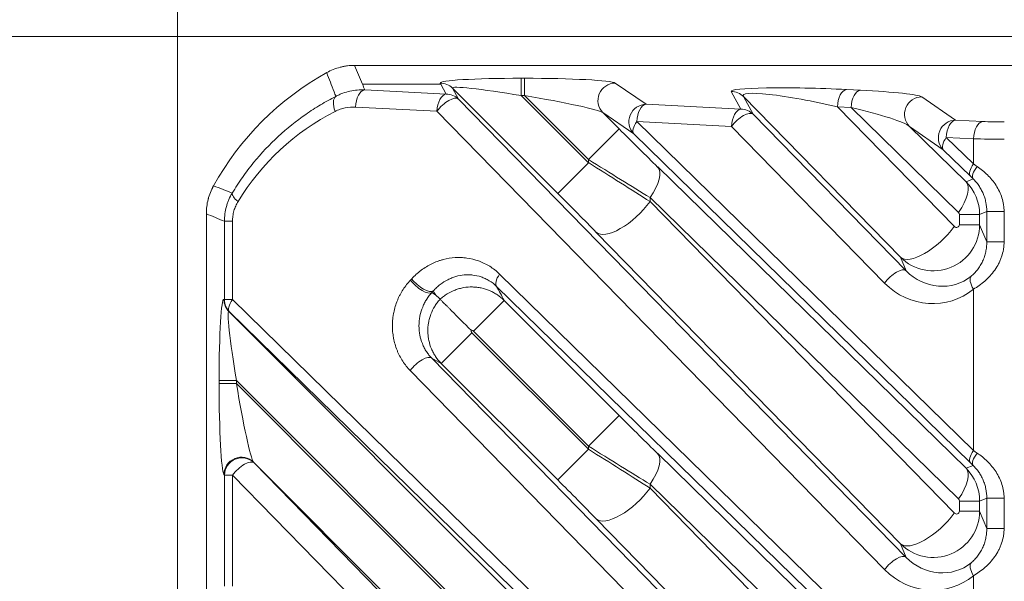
# Model space of a CAD drawing. Header units: millimetres. Extents: x 4 to 836, y 5 to 589.
# Tile 131 of 163: x 623 to 640, y 352 to 362. Entities that reach past the tile are written whole.
import ezdxf

# ---------------------------------------------------------------- set-up
doc = ezdxf.new("R2010")
doc.units = ezdxf.units.MM
doc.layers.add('1', color=7, linetype='Continuous', true_color=0xffffff)
doc.styles.add('ideas_simplex', font='simplex.shx')
doc.dimstyles.get("Standard").update_dxf_attribs({"dimtxt": 0.18, "dimasz": 0.18, "dimexe": 0.18, "dimexo": 0.0625, "dimgap": 0.09, "dimtad": 0, "dimtih": 1, "dimtoh": 1, "dimdec": 4, "dimzin": 0, "dimdsep": 46, "dimtxsty": 'Standard', "dimcen": 0.09, "dimadec": 0, "dimazin": 0, "dimtfac": 1, "dimtdec": 4, "dimtofl": 0, "dimtmove": 0, "dimatfit": 3, "dimfxl": 1, "dimtolj": 1, "dimtzin": 0, "dimarcsym": 0})

# ---------------------------------------------------------------- blocks, each defined once
blk = doc.blocks.new('_U6')
at = {"layer": '1', "color": 152, "lineweight": 13}
for p, q in [((707.915586, 361.359343), (604.33873, 361.359343)), ((696.641509, 245.904525), (604.338729, 245.904525))]:
    blk.add_line(p, q, dxfattribs=at)
at = {"layer": '1', "color": 27, "lineweight": 13}
blk.add_line((606.338729, 245.904525), (606.33873, 361.359343), dxfattribs=at)
at = {"layer": '1', "color": 87, "lineweight": 25}
for p, q in [((604.83873, 310.734434), (599.21373, 310.734434)), ((599.21373, 310.734434), (599.21373, 309.234434)), ((604.83873, 309.234434), (604.83873, 310.734434)), ((599.21373, 298.029434), (599.21373, 296.529434)), ((604.83873, 296.529434), (604.83873, 298.029434)), ((599.21373, 296.529434), (604.83873, 296.529434))]:
    blk.add_line(p, q, dxfattribs=at)
at = {"layer": '1', "color": 27, "lineweight": 18}
for points in [[(606.33873, 361.359343), (606.86771, 358.359345), (605.809749, 358.359341)], [(606.338729, 245.904525), (605.809749, 248.904523), (606.86771, 248.904527)]]:
    blk.add_solid(points, dxfattribs=at)
at = {"layer": '1', "color": 87, "linetype": 'Continuous', "lineweight": 25, "char_height": 3, "attachment_point": 7, "rotation": 90, "line_spacing_factor": 1.204819, "style": 'ideas_simplex'}
for s, insert in [('\\W1.1692;115,5', (597.37273, 296.491934)), ('\\W1.2097;4.55', (604.68523, 297.976934))]:
    blk.add_mtext(s, dxfattribs=dict(at, insert=insert))

msp = doc.modelspace()

# ---------------------------------------------------------------- linework, layer by layer
at = {"layer": '1', "color": 152, "linetype": 'Continuous', "lineweight": 13}
msp.add_line((625.892, 342.752), (625.892, 395.661), dxfattribs=at)
at = {"layer": '1', "color": 143, "linetype": 'Continuous', "lineweight": 13}
for p, q in [((629.09, 360.534), (630.444, 360.534)), ((630.444, 360.534), (630.433, 360.555)), ((630.536, 360.365), (630.444, 360.534)), ((631.834, 360.638), (631.889, 360.638)), ((631.834, 360.339), (631.834, 360.638)), ((631.889, 360.339), (631.889, 360.638)), ((633.457, 360.555), (633.99, 360.188)), ((629.13, 360.437), (630.536, 360.365)), ((630.645, 360.468), (630.748, 360.278)), ((632.464, 358.649), (630.645, 360.468)), ((635.628, 360.104), (635.462, 360.409)), ((637.456, 360.443), (637.693, 360.431)), ((630.748, 360.278), (638.484, 352.362)), ((631.889, 360.339), (631.834, 360.339)), ((631.834, 360.339), (632.994, 359.179)), ((632.994, 359.234), (631.889, 360.339)), ((633.99, 360.188), (635.628, 360.104)), ((638.387, 357.546), (635.674, 360.322)), ((635.674, 360.322), (635.84, 360.018)), ((638.754, 360.316), (639.338, 359.914)), ((630.376, 360.066), (628.97, 360.138)), ((638.112, 352.15), (630.376, 360.066)), ((633.778, 359.677), (633.245, 360.044)), ((633.245, 360.044), (633.524, 359.764)), ((635.84, 360.018), (638.484, 357.312)), ((637.534, 360.132), (637.296, 360.144)), ((637.296, 360.144), (639.317, 358.076)), ((639.389, 358.32), (637.534, 360.132)), ((635.468, 359.805), (633.83, 359.889)), ((633.83, 359.889), (639.647, 354.208)), ((639.338, 359.914), (639.807, 359.89)), ((633.524, 359.764), (632.994, 359.234)), ((639.595, 353.996), (633.778, 359.677)), ((638.112, 357.1), (635.468, 359.805)), ((639.126, 359.403), (638.542, 359.805)), ((638.542, 359.805), (639.519, 358.85)), ((639.178, 359.615), (639.647, 359.158)), ((639.647, 359.591), (639.178, 359.615)), ((639.647, 359.158), (639.647, 359.591)), ((639.595, 358.945), (639.126, 359.403)), ((632.464, 358.649), (632.994, 359.179)), ((632.994, 359.179), (632.994, 359.234)), ((634.191, 359.105), (639.519, 353.9)), ((639.519, 358.85), (639.641, 358.9)), ((634.06, 358.575), (634.06, 358.506)), ((639.389, 353.37), (634.06, 358.575)), ((634.06, 358.506), (639.317, 353.126)), ((639.877, 358.336), (639.754, 358.285)), ((639.877, 357.809), (639.877, 358.336)), ((639.877, 358.336), (640.176, 358.336)), ((640.176, 358.336), (640.176, 357.809)), ((626.844, 358.166), (626.705, 358.166)), ((626.705, 356.813), (626.705, 358.166)), ((626.844, 358.166), (626.844, 356.813)), ((639.404, 358.285), (639.754, 358.285)), ((639.404, 358.108), (639.404, 358.285)), ((639.754, 358.285), (639.754, 358.108)), ((638.387, 352.596), (633.13, 357.975)), ((639.404, 358.108), (639.754, 358.108)), ((639.754, 358.108), (639.877, 357.809)), ((639.877, 357.809), (640.176, 357.809)), ((638.484, 357.312), (638.387, 357.546)), ((631.46, 357.254), (639.647, 349.258)), ((639.647, 354.208), (639.647, 356.995)), ((626.696, 356.818), (626.705, 356.813)), ((626.844, 356.813), (626.705, 356.813)), ((626.844, 356.813), (639.038, 344.903)), ((631.009, 356.27), (631.539, 356.8)), ((631.539, 356.8), (633.524, 354.814)), ((626.792, 356.601), (626.783, 356.606)), ((626.783, 356.606), (633.524, 349.864)), ((638.986, 344.691), (626.792, 356.601)), ((632.994, 354.284), (631.009, 356.27)), ((630.451, 355.712), (630.981, 356.242)), ((630.981, 356.242), (632.994, 354.229)), ((630.287, 355.8), (638.484, 347.412)), ((638.112, 347.2), (629.915, 355.588)), ((632.464, 353.699), (630.451, 355.712)), ((626.912, 355.416), (626.613, 355.416)), ((626.613, 355.362), (626.613, 355.416)), ((626.912, 355.416), (626.912, 355.362)), ((632.994, 349.334), (626.912, 355.416)), ((626.912, 355.362), (626.613, 355.362)), ((626.912, 355.362), (632.994, 349.279)), ((632.994, 354.284), (633.524, 354.814)), ((632.464, 353.699), (632.994, 354.229)), ((632.994, 354.229), (632.994, 354.284)), ((634.191, 354.155), (639.519, 348.951)), ((632.464, 348.749), (627.207, 354.006)), ((627.207, 354.006), (627.216, 353.994)), ((627.216, 353.994), (637.079, 343.901)), ((639.519, 353.9), (639.641, 353.951)), ((626.705, 353.782), (626.696, 353.794)), ((626.844, 353.782), (626.705, 353.782)), ((626.705, 351.863), (626.705, 353.782)), ((636.707, 343.689), (626.844, 353.782)), ((626.844, 353.782), (626.844, 351.863)), ((634.06, 353.625), (634.06, 353.556)), ((639.389, 348.42), (634.06, 353.625)), ((634.06, 353.556), (639.317, 348.176)), ((639.877, 353.386), (639.754, 353.335)), ((639.877, 352.86), (639.877, 353.386)), ((640.176, 353.386), (639.877, 353.386)), ((640.176, 353.386), (640.176, 352.86)), ((639.404, 353.158), (639.404, 353.335)), ((639.754, 353.335), (639.404, 353.335)), ((639.754, 353.335), (639.754, 353.158)), ((639.754, 353.158), (639.404, 353.158)), ((639.754, 353.158), (639.877, 352.86)), ((638.387, 347.646), (633.13, 353.026)), ((640.176, 352.86), (639.877, 352.86)), ((638.484, 352.362), (638.387, 352.596)), ((639.647, 349.258), (639.647, 352.045))]:
    msp.add_line(p, q, dxfattribs=at)
at = {"layer": '1', "color": 143, "linetype": 'Continuous', "lineweight": 18}
for p, q in [((626.392, 340.829), (626.392, 358.297)), ((639.595, 349.046), (631.408, 357.042))]:
    msp.add_line(p, q, dxfattribs=at)
msp.add_arc((630.892, 356.359), 5, 118.9415, 151.0585, dxfattribs=at)
at = {"layer": '1', "color": 143, "linetype": 'Continuous', "lineweight": 13}
for centre, major_axis, ratio, start_param, end_param in [((631.92, 360.552), (-1.487, 0.005), 0.057298, 4.770003, 6.31462), ((630.433, 360.256), (0.263, 0.143), 0.995743, 0.287947, 1.073975), ((631.975, 360.552), (-1.487, 0.005), 0.057298, 3.225387, 4.770003), ((633.457, 360.256), (-0.17, -0.247), 0.98985, 3.748344, 6.09793), ((629.13, 360.138), (-0.015, -0.3), 0.532532, 3.237477, 4.739658), ((630.536, 360.066), (-0.015, -0.3), 0.532532, 3.237477, 4.739658), ((630.536, 360.066), (0.263, 0.143), 0.995743, 0.287947, 1.073975), ((631.92, 360.253), (-1.276, 0.218), 0.054067, 4.788599, 6.333215), ((636.97, 360.367), (-1.509, 0.045), 0.063255, 4.386779, 6.320097), ((635.462, 360.11), (0.263, 0.143), 0.995743, 0.287947, 1.073975), ((636.97, 360.068), (-1.304, 0.275), 0.109108, 4.483099, 6.416417), ((637.456, 360.144), (-0.015, -0.3), 0.532532, 3.237477, 4.739658), ((637.693, 360.132), (-0.015, -0.3), 0.532532, 3.237477, 4.739658), ((637.212, 360.355), (-1.549, 0.048), 0.06186, 3.237612, 4.398059), ((628.777, 360.065), (0.136, -0.268), 0.489828, 3.24173, 4.468862), ((630.536, 360.066), (0.215, 0.21), 0.402972, 0.028606, 1.961924), ((631.975, 360.253), (-1.276, 0.218), 0.054067, 3.243982, 4.788599), ((633.99, 359.889), (-0.17, -0.247), 0.98985, 3.748344, 6.09793), ((633.99, 359.889), (-0.015, -0.3), 0.532532, 3.237477, 4.739658), ((638.754, 360.017), (-0.17, -0.247), 0.98985, 3.748344, 6.09793), ((630.502, 356.359), (-4.162, 0), 0.99848, 5.182423, 5.739837), ((635.628, 359.805), (-0.015, -0.3), 0.532532, 3.237477, 4.739658), ((635.628, 359.805), (0.215, 0.21), 0.402972, 0.028606, 1.961924), ((635.628, 359.805), (0.263, 0.143), 0.995743, 0.287947, 1.073975), ((637.212, 360.056), (-1.349, 0.283), 0.104536, 3.333054, 4.493501), ((633.99, 359.889), (0.21, 0.215), 0.410893, 1.952429, 3.112876), ((639.338, 359.615), (-0.17, -0.247), 0.98985, 3.748344, 6.09793), ((639.338, 359.615), (-0.015, -0.3), 0.532532, 3.237477, 4.739658), ((639.807, 359.591), (-0.015, -0.3), 0.532532, 3.237477, 4.739658), ((640.18, 359.939), (-0.7, 0), 0.081301, 1.008616, 1.570796), ((633.524, 359.81), (-1.25, 1.251), 0.01851, 1.589317, 2.151497), ((639.338, 359.615), (0.21, 0.215), 0.410893, 1.952429, 3.112876), ((640.18, 359.64), (-1, 0), 0.056911, 1.008616, 1.570796), ((632.994, 359.28), (-2, 1.25), 0.016642, 1.581201, 2.143381), ((632.994, 359.133), (-2, 1.25), 0.016642, 4.160614, 4.722794), ((639.807, 359.158), (-0.21, -0.215), 0.410893, 5.094022, 6.254469), ((640.18, 358.762), (-1, 0.7), 0.017395, 5.210879, 5.286751), ((633.66, 358.575), (-0.524, -0.537), 0.410893, 1.952429, 3.112876), ((639.853, 359.113), (-0.21, -0.214), 0.353168, 5.045722, 6.255202), ((638.989, 358.32), (0.524, 0.537), 0.410893, 5.094022, 6.254469), ((638.953, 358.284), (-0.795, -0.091), 0.999179, 3.027559, 3.812674), ((639.968, 358.55), (-0.7, 0.7), 0.01851, 5.217217, 5.293089), ((627.099, 358.508), (0.257, -0.155), 0.310007, 3.233394, 4.238803), ((632.464, 358.602), (-1.25, 1.251), 0.01851, 4.168729, 4.730909), ((633.66, 358.506), (0.536, 0.524), 0.402972, 3.170199, 5.103517), ((639.353, 358.284), (-0.0499, -0.0102), 0.981792, 2.942892, 3.728006), ((638.953, 358.11), (-0.784, 0.164), 0.997285, 0.991828, 3.34637), ((638.917, 358.076), (-0.536, -0.524), 0.402972, 0.028606, 1.961924), ((639.353, 358.11), (-0.0419, 0.0301), 0.956601, 1.389775, 3.744317), ((638.272, 357.1), (0.215, 0.21), 0.402972, 0.028606, 1.961924), ((639.062, 357.848), (-0.674, 0.495), 0.940695, 1.392453, 2.905255), ((628.634, 358.359), (-1.765, 0.007), 0.998479, 2.389869, 2.406939), ((630.079, 357.15), (-0.218, 0.206), 0.396854, 1.172675, 3.046496), ((630.1, 357.173), (-0.222, 0.202), 0.39073, 1.165952, 3.046768), ((631.62, 357.254), (0.21, 0.215), 0.410893, 1.952429, 3.112876), ((639.807, 356.995), (-0.193, 0.23), 0.434741, 0.07164, 1.221243), ((638.902, 357.848), (-0.922, 0.663), 0.956601, 1.389775, 2.902578), ((626.698, 355.331), (-0.005, 1.487), 0.057298, 6.251751, 7.796367), ((626.995, 356.818), (-0.143, -0.263), 0.995743, 5.20921, 5.995239), ((627.004, 356.813), (-0.143, -0.263), 0.995743, 5.20921, 5.995239), ((627.004, 356.813), (0.21, 0.215), 0.410893, 1.952429, 3.112876), ((626.997, 355.331), (-0.218, 1.276), 0.054067, 6.233155, 7.777772), ((630.075, 355.588), (-0.215, -0.21), 0.402972, 3.170199, 5.103517), ((626.698, 355.276), (-0.005, 1.487), 0.057298, 1.513182, 3.057798), ((626.997, 355.276), (-0.218, 1.276), 0.054067, 1.494586, 3.039203), ((633.524, 354.86), (-1.25, 1.251), 0.01851, 1.589317, 2.151497), ((632.994, 354.33), (-2, 1.25), 0.016642, 1.581201, 2.143381), ((632.994, 354.183), (-2, 1.25), 0.016642, 4.160614, 4.722794), ((626.995, 353.794), (0.247, 0.17), 0.98985, 0.185255, 2.534841), ((627.004, 353.782), (0.247, 0.17), 0.98985, 0.185255, 2.534841), ((633.66, 353.625), (0.524, 0.537), 0.410893, 5.094022, 6.254469), ((639.807, 354.208), (0.21, 0.215), 0.410893, 1.952429, 3.112876), ((639.853, 354.163), (0.21, 0.214), 0.353168, 1.90413, 3.113609), ((640.18, 353.813), (-1, 0.7), 0.017395, 5.210878, 5.28675), ((627.004, 353.782), (0.215, 0.21), 0.402972, 0.028606, 1.961924), ((638.989, 353.37), (-0.524, -0.537), 0.410893, 1.952429, 3.112876), ((638.953, 353.335), (-0.795, -0.091), 0.999179, 3.027559, 3.812674), ((639.968, 353.601), (-0.7, 0.7), 0.01851, 5.217219, 5.29309), ((632.464, 353.653), (-1.25, 1.251), 0.01851, 4.168729, 4.730909), ((633.66, 353.556), (0.536, 0.524), 0.402972, 3.170199, 5.103517), ((639.353, 353.335), (-0.0499, -0.0102), 0.981792, 2.942892, 3.728006), ((638.953, 353.16), (-0.784, 0.164), 0.997285, 0.991828, 3.34637), ((638.917, 353.126), (0.536, 0.524), 0.402972, 3.170199, 5.103517), ((639.353, 353.16), (-0.0419, 0.0301), 0.956601, 1.389775, 3.744317), ((638.272, 352.15), (-0.215, -0.21), 0.402972, 3.170199, 5.103517), ((639.062, 352.898), (-0.674, 0.495), 0.940695, 1.392453, 2.905255), ((639.807, 352.045), (0.193, -0.23), 0.434741, 3.213233, 4.362835), ((638.902, 352.898), (-0.922, 0.663), 0.956601, 1.389775, 2.902578)]:
    msp.add_ellipse(centre, major_axis=major_axis, ratio=ratio, start_param=start_param, end_param=end_param, dxfattribs=at)
at = {"layer": '1', "color": 143, "linetype": 'Continuous', "lineweight": 18}
for points, knots in [([(628.472, 360.735), (628.509, 360.755), (628.585, 360.791), (628.664, 360.817), (628.725, 360.833), (628.745, 360.837), (628.786, 360.845), (628.807, 360.849), (628.87, 360.857), (628.912, 360.859), (628.954, 360.859)], [0, 0, 0, 0, 0.25, 0.5, 0.5, 0.625, 0.625, 0.75, 0.75, 1, 1, 1, 1]), ([(628.955, 360.859), (628.912, 360.859), (628.829, 360.854), (628.747, 360.838), (628.705, 360.828), (628.705, 360.827), (628.704, 360.827)], [0, 0, 0, 0, 0.496848, 0.993696, 0.993696, 1, 1, 1, 1]), ([(626.392, 358.297), (626.392, 358.339), (626.397, 358.422), (626.412, 358.504), (626.428, 358.565), (626.434, 358.585), (626.447, 358.625), (626.454, 358.645), (626.477, 358.704), (626.495, 358.742), (626.516, 358.779)], [0, 0, 0, 0, 0.25, 0.5, 0.5, 0.625, 0.625, 0.75, 0.75, 1, 1, 1, 1]), ([(626.516, 358.78), (626.496, 358.743), (626.46, 358.667), (626.434, 358.587), (626.423, 358.546), (626.423, 358.546), (626.423, 358.545)], [0, 0, 0, 0, 0.496879, 0.993758, 0.993758, 1, 1, 1, 1]), ([(630.432, 356.819), (630.435, 356.816), (630.441, 356.81), (630.454, 356.797), (630.459, 356.792), (630.471, 356.78), (630.478, 356.773), (630.5, 356.751), (630.517, 356.733), (630.547, 356.704), (630.558, 356.693), (630.575, 356.676), (630.58, 356.67), (630.592, 356.659), (630.598, 356.653), (630.629, 356.622), (630.655, 356.596), (630.69, 356.56), (630.698, 356.553), (630.712, 356.539), (630.719, 356.531), (630.742, 356.509), (630.757, 356.494), (630.803, 356.447), (630.835, 356.416), (630.884, 356.367), (630.901, 356.35), (630.925, 356.325), (630.934, 356.317), (630.95, 356.3), (630.959, 356.292), (630.967, 356.284)], [0, 0, 0, 0, 0.125, 0.125, 0.1875, 0.1875, 0.25, 0.25, 0.375, 0.375, 0.4375, 0.4375, 0.46875, 0.46875, 0.5, 0.5, 0.625, 0.625, 0.65625, 0.65625, 0.6875, 0.6875, 0.75, 0.75, 0.875, 0.875, 0.9375, 0.9375, 0.96875, 0.96875, 1, 1, 1, 1])]:
    msp.add_open_spline(points, degree=3, knots=knots, dxfattribs=at)
for points, degree in [([(628.954, 360.859), (659.086, 360.859)], 1), ([(630.432, 356.819), (630.407, 356.843), (630.383, 356.868), (630.359, 356.892)], 3)]:
    msp.add_open_spline(points, degree=degree, dxfattribs=at)
at = {"layer": '1', "color": 143, "linetype": 'Continuous', "lineweight": 13}
for points in [[(628.954, 360.859), (628.999, 360.751), (629.044, 360.642), (629.09, 360.534)], [(629.09, 360.534), (629.103, 360.502), (629.117, 360.47), (629.13, 360.437)], [(626.705, 358.166), (626.6, 358.21), (626.496, 358.253), (626.392, 358.297)], [(630.313, 356.963), (630.305, 356.954), (630.297, 356.946), (630.289, 356.937)], [(630.359, 356.892), (630.344, 356.915), (630.328, 356.939), (630.313, 356.963)], [(631.408, 357.042), (631.452, 356.961), (631.495, 356.88), (631.539, 356.8)], [(630.289, 356.937), (630.312, 356.922), (630.336, 356.907), (630.359, 356.892)], [(630.451, 355.712), (630.397, 355.741), (630.342, 355.771), (630.287, 355.8)]]:
    msp.add_open_spline(points, degree=3, dxfattribs=at)
for points, knots in [([(628.629, 360.324), (628.619, 360.351), (628.609, 360.377), (628.577, 360.459), (628.557, 360.514), (628.514, 360.624), (628.493, 360.679), (628.472, 360.735)], [0, 0, 0, 0, 0.193849, 0.193849, 0.594745, 0.594745, 1, 1, 1, 1]), ([(628.629, 360.324), (628.648, 360.335), (628.668, 360.344), (628.708, 360.362), (628.729, 360.37), (628.79, 360.393), (628.832, 360.405), (628.916, 360.423), (629, 360.436), (629.087, 360.439), (629.13, 360.437)], [0, 0, 0, 0, 0.125, 0.125, 0.25, 0.25, 0.5, 0.5, 0.75, 1, 1, 1, 1]), ([(626.839, 358.655), (626.895, 358.748), (626.954, 358.838), (627.046, 358.969), (627.078, 359.012), (627.142, 359.097), (627.175, 359.139), (627.343, 359.343), (627.485, 359.494), (627.786, 359.771), (627.945, 359.898), (628.152, 360.042), (628.194, 360.071), (628.279, 360.126), (628.322, 360.152), (628.452, 360.23), (628.54, 360.279), (628.629, 360.324)], [0, 0, 0, 0, 0.125, 0.125, 0.1875, 0.1875, 0.25, 0.25, 0.5, 0.5, 0.75, 0.75, 0.8125, 0.8125, 0.875, 0.875, 1, 1, 1, 1]), ([(628.97, 360.138), (628.91, 360.141), (628.85, 360.137), (628.761, 360.119), (628.732, 360.111), (628.688, 360.096), (628.674, 360.09), (628.645, 360.078), (628.631, 360.072), (628.617, 360.065)], [0, 0, 0, 0, 0.5, 0.5, 0.75, 0.75, 0.875, 0.875, 1, 1, 1, 1]), ([(639.713, 359.113), (639.743, 359.092), (639.773, 359.069), (639.832, 359.021), (639.861, 358.995), (639.944, 358.914), (639.994, 358.854), (640.059, 358.753), (640.079, 358.718), (640.113, 358.646), (640.128, 358.609), (640.151, 358.533), (640.161, 358.495), (640.17, 358.436), (640.172, 358.416), (640.175, 358.376), (640.176, 358.356), (640.176, 358.336)], [0, 0, 0, 0, 0.125, 0.125, 0.25, 0.25, 0.5, 0.5, 0.625, 0.625, 0.75, 0.75, 0.875, 0.875, 0.9375, 0.9375, 1, 1, 1, 1]), ([(639.877, 358.336), (639.877, 358.39), (639.872, 358.442), (639.856, 358.52), (639.85, 358.546), (639.838, 358.584), (639.834, 358.597), (639.824, 358.622), (639.82, 358.634), (639.804, 358.671), (639.792, 358.695), (639.773, 358.73), (639.767, 358.741), (639.753, 358.763), (639.746, 358.774), (639.731, 358.796), (639.723, 358.807), (639.707, 358.827), (639.699, 358.837), (639.675, 358.866), (639.658, 358.884), (639.641, 358.9)], [0, 0, 0, 0, 0.25, 0.25, 0.375, 0.375, 0.4375, 0.4375, 0.5, 0.5, 0.625, 0.625, 0.6875, 0.6875, 0.75, 0.75, 0.8125, 0.8125, 0.875, 0.875, 1, 1, 1, 1]), ([(626.516, 358.779), (626.571, 358.758), (626.626, 358.737), (626.681, 358.716), (626.681, 358.716), (626.734, 358.696), (626.786, 358.675), (626.839, 358.655)], [0, 0, 0, 0, 0.509199, 0.509199, 0.510675, 0.510675, 1, 1, 1, 1]), ([(626.705, 358.166), (626.705, 358.21), (626.711, 358.296), (626.728, 358.38), (626.745, 358.442), (626.751, 358.463), (626.766, 358.503), (626.773, 358.523), (626.798, 358.581), (626.817, 358.619), (626.839, 358.655)], [0, 0, 0, 0, 0.25, 0.5, 0.5, 0.625, 0.625, 0.75, 0.75, 1, 1, 1, 1]), ([(626.939, 358.508), (626.924, 358.483), (626.911, 358.457), (626.887, 358.403), (626.877, 358.375), (626.86, 358.317), (626.848, 358.258), (626.844, 358.197), (626.844, 358.166)], [0, 0, 0, 0, 0.25, 0.25, 0.5, 0.5, 0.75, 1, 1, 1, 1]), ([(639.608, 357.218), (639.626, 357.233), (639.645, 357.25), (639.673, 357.279), (639.682, 357.288), (639.699, 357.309), (639.708, 357.32), (639.725, 357.342), (639.734, 357.353), (639.75, 357.376), (639.757, 357.388), (639.779, 357.425), (639.793, 357.45), (639.811, 357.488), (639.816, 357.502), (639.827, 357.528), (639.832, 357.542), (639.845, 357.583), (639.853, 357.61), (639.865, 357.666), (639.87, 357.695), (639.876, 357.752), (639.877, 357.78), (639.877, 357.809)], [0, 0, 0, 0, 0.125, 0.125, 0.1875, 0.1875, 0.25, 0.25, 0.3125, 0.3125, 0.375, 0.375, 0.5, 0.5, 0.5625, 0.5625, 0.625, 0.625, 0.75, 0.75, 0.875, 0.875, 1, 1, 1, 1]), ([(640.176, 357.809), (640.176, 357.787), (640.175, 357.765), (640.171, 357.722), (640.169, 357.7), (640.158, 357.637), (640.147, 357.595), (640.126, 357.533), (640.118, 357.513), (640.101, 357.473), (640.092, 357.453), (640.062, 357.395), (640.039, 357.359), (639.989, 357.289), (639.963, 357.256), (639.919, 357.208), (639.905, 357.193), (639.874, 357.163), (639.858, 357.149), (639.811, 357.107), (639.779, 357.082), (639.714, 357.036), (639.68, 357.014), (639.647, 356.995)], [0, 0, 0, 0, 0.0625, 0.0625, 0.125, 0.125, 0.25, 0.25, 0.3125, 0.3125, 0.375, 0.375, 0.5, 0.5, 0.625, 0.625, 0.6875, 0.6875, 0.75, 0.75, 0.875, 0.875, 1, 1, 1, 1]), ([(629.94, 357.173), (629.965, 357.201), (629.992, 357.227), (630.033, 357.264), (630.047, 357.276), (630.076, 357.3), (630.09, 357.311), (630.163, 357.365), (630.224, 357.402), (630.319, 357.448), (630.351, 357.462), (630.401, 357.48), (630.418, 357.486), (630.451, 357.496), (630.468, 357.501), (630.552, 357.523), (630.62, 357.534), (630.723, 357.541), (630.757, 357.541), (630.809, 357.539), (630.827, 357.538), (630.861, 357.535), (630.878, 357.533), (630.964, 357.521), (631.031, 357.505), (631.114, 357.475), (631.13, 357.469), (631.163, 357.455), (631.179, 357.448), (631.227, 357.425), (631.258, 357.408), (631.349, 357.351), (631.407, 357.306), (631.46, 357.254)], [0, 0, 0, 0, 0.0625, 0.0625, 0.09375, 0.09375, 0.125, 0.125, 0.25, 0.25, 0.3125, 0.3125, 0.34375, 0.34375, 0.375, 0.375, 0.5, 0.5, 0.5625, 0.5625, 0.59375, 0.59375, 0.625, 0.625, 0.75, 0.75, 0.78125, 0.78125, 0.8125, 0.8125, 0.875, 0.875, 1, 1, 1, 1]), ([(629.915, 355.588), (629.867, 355.637), (629.824, 355.691), (629.767, 355.779), (629.749, 355.809), (629.724, 355.857), (629.716, 355.873), (629.701, 355.906), (629.694, 355.923), (629.661, 356.006), (629.64, 356.076), (629.623, 356.167), (629.62, 356.186), (629.615, 356.222), (629.609, 356.278), (629.606, 356.37), (629.61, 356.443), (629.615, 356.499), (629.618, 356.518), (629.623, 356.554), (629.627, 356.572), (629.645, 356.662), (629.666, 356.731), (629.7, 356.815), (629.707, 356.831), (629.722, 356.864), (629.73, 356.88), (629.755, 356.928), (629.773, 356.958), (629.83, 357.046), (629.872, 357.101), (629.919, 357.15)], [0, 0, 0, 0, 0.125, 0.125, 0.1875, 0.1875, 0.21875, 0.21875, 0.25, 0.25, 0.375, 0.375, 0.40625, 0.40625, 0.4375, 0.5, 0.5625, 0.5625, 0.59375, 0.59375, 0.625, 0.625, 0.75, 0.75, 0.78125, 0.78125, 0.8125, 0.8125, 0.875, 0.875, 1, 1, 1, 1]), ([(631.408, 357.042), (631.368, 357.081), (631.325, 357.113), (631.258, 357.154), (631.235, 357.166), (631.2, 357.182), (631.188, 357.187), (631.164, 357.197), (631.153, 357.201), (631.093, 357.221), (631.044, 357.231), (630.983, 357.239), (630.971, 357.24), (630.946, 357.241), (630.934, 357.242), (630.897, 357.242), (630.872, 357.241), (630.799, 357.235), (630.751, 357.226), (630.691, 357.209), (630.679, 357.205), (630.656, 357.197), (630.644, 357.193), (630.609, 357.179), (630.586, 357.169), (630.518, 357.134), (630.474, 357.107), (630.422, 357.067), (630.411, 357.058), (630.391, 357.041), (630.381, 357.032), (630.351, 357.004), (630.331, 356.984), (630.313, 356.963)], [0, 0, 0, 0, 0.125, 0.125, 0.1875, 0.1875, 0.21875, 0.21875, 0.25, 0.25, 0.375, 0.375, 0.40625, 0.40625, 0.4375, 0.4375, 0.5, 0.5, 0.625, 0.625, 0.65625, 0.65625, 0.6875, 0.6875, 0.75, 0.75, 0.875, 0.875, 0.90625, 0.90625, 0.9375, 0.9375, 1, 1, 1, 1]), ([(630.432, 356.819), (630.451, 356.837), (630.47, 356.853), (630.501, 356.876), (630.511, 356.884), (630.532, 356.898), (630.543, 356.905), (630.598, 356.939), (630.643, 356.961), (630.715, 356.989), (630.739, 356.996), (630.776, 357.007), (630.788, 357.01), (630.813, 357.015), (630.826, 357.018), (630.889, 357.029), (630.939, 357.033), (631.016, 357.031), (631.041, 357.03), (631.092, 357.024), (631.117, 357.02), (631.192, 357.004), (631.24, 356.989), (631.311, 356.959), (631.334, 356.948), (631.379, 356.923), (631.4, 356.91), (631.463, 356.868), (631.502, 356.836), (631.539, 356.8)], [0, 0, 0, 0, 0.0625, 0.0625, 0.09375, 0.09375, 0.125, 0.125, 0.25, 0.25, 0.3125, 0.3125, 0.34375, 0.34375, 0.375, 0.375, 0.5, 0.5, 0.5625, 0.5625, 0.625, 0.625, 0.75, 0.75, 0.8125, 0.8125, 0.875, 0.875, 1, 1, 1, 1]), ([(630.289, 356.937), (630.256, 356.902), (630.227, 356.864), (630.187, 356.801), (630.174, 356.779), (630.151, 356.734), (630.14, 356.71), (630.11, 356.638), (630.095, 356.587), (630.081, 356.521), (630.079, 356.508), (630.074, 356.481), (630.073, 356.467), (630.068, 356.426), (630.065, 356.371), (630.067, 356.317), (630.072, 356.262), (630.075, 356.235), (630.09, 356.153), (630.105, 356.102), (630.129, 356.041), (630.135, 356.029), (630.145, 356.005), (630.151, 355.993), (630.169, 355.959), (630.195, 355.914), (630.224, 355.874), (630.254, 355.836), (630.271, 355.818), (630.287, 355.8)], [0, 0, 0, 0, 0.125, 0.125, 0.1875, 0.1875, 0.25, 0.25, 0.375, 0.375, 0.40625, 0.40625, 0.4375, 0.4375, 0.5, 0.5625, 0.5625, 0.625, 0.625, 0.75, 0.75, 0.78125, 0.78125, 0.8125, 0.8125, 0.875, 0.9375, 0.9375, 1, 1, 1, 1]), ([(630.451, 355.712), (630.415, 355.748), (630.383, 355.788), (630.34, 355.851), (630.327, 355.872), (630.303, 355.917), (630.292, 355.94), (630.262, 356.011), (630.247, 356.059), (630.231, 356.134), (630.227, 356.159), (630.221, 356.21), (630.22, 356.235), (630.218, 356.312), (630.222, 356.362), (630.233, 356.425), (630.235, 356.437), (630.241, 356.463), (630.244, 356.475), (630.254, 356.512), (630.262, 356.536), (630.289, 356.607), (630.312, 356.653), (630.345, 356.708), (630.352, 356.718), (630.367, 356.74), (630.39, 356.771), (630.414, 356.8), (630.432, 356.819)], [0, 0, 0, 0, 0.125, 0.125, 0.1875, 0.1875, 0.25, 0.25, 0.375, 0.375, 0.4375, 0.4375, 0.5, 0.5, 0.625, 0.625, 0.65625, 0.65625, 0.6875, 0.6875, 0.75, 0.75, 0.875, 0.875, 0.90625, 0.90625, 0.9375, 1, 1, 1, 1]), ([(630.967, 356.284), (630.966, 356.276), (630.967, 356.269), (630.97, 356.258), (630.972, 356.254), (630.976, 356.248), (630.979, 356.245), (630.981, 356.242)], [0, 0, 0, 0, 0.5, 0.5, 0.75, 0.75, 1, 1, 1, 1]), ([(631.009, 356.27), (631.006, 356.272), (631.003, 356.275), (630.997, 356.279), (630.993, 356.28), (630.982, 356.284), (630.974, 356.285), (630.967, 356.284)], [0, 0, 0, 0, 0.25, 0.25, 0.5, 0.5, 1, 1, 1, 1]), ([(639.713, 354.163), (639.743, 354.142), (639.773, 354.12), (639.832, 354.072), (639.861, 354.046), (639.944, 353.964), (639.994, 353.904), (640.059, 353.803), (640.079, 353.768), (640.113, 353.696), (640.128, 353.659), (640.151, 353.584), (640.161, 353.545), (640.17, 353.486), (640.172, 353.466), (640.175, 353.426), (640.176, 353.406), (640.176, 353.386)], [0, 0, 0, 0, 0.125, 0.125, 0.25, 0.25, 0.5, 0.5, 0.625, 0.625, 0.75, 0.75, 0.875, 0.875, 0.9375, 0.9375, 1, 1, 1, 1]), ([(639.877, 353.386), (639.877, 353.44), (639.872, 353.493), (639.856, 353.57), (639.85, 353.596), (639.838, 353.635), (639.834, 353.647), (639.824, 353.672), (639.82, 353.685), (639.804, 353.721), (639.792, 353.745), (639.773, 353.78), (639.767, 353.791), (639.753, 353.814), (639.746, 353.825), (639.731, 353.846), (639.723, 353.857), (639.707, 353.877), (639.699, 353.887), (639.675, 353.916), (639.658, 353.934), (639.641, 353.951)], [0, 0, 0, 0, 0.25, 0.25, 0.375, 0.375, 0.4375, 0.4375, 0.5, 0.5, 0.625, 0.625, 0.6875, 0.6875, 0.75, 0.75, 0.8125, 0.8125, 0.875, 0.875, 1, 1, 1, 1]), ([(639.608, 352.268), (639.626, 352.284), (639.645, 352.301), (639.673, 352.329), (639.682, 352.339), (639.699, 352.359), (639.708, 352.37), (639.725, 352.392), (639.734, 352.403), (639.75, 352.427), (639.757, 352.439), (639.779, 352.475), (639.793, 352.5), (639.811, 352.539), (639.816, 352.552), (639.827, 352.578), (639.832, 352.592), (639.845, 352.633), (639.853, 352.661), (639.865, 352.717), (639.87, 352.745), (639.876, 352.802), (639.877, 352.831), (639.877, 352.86)], [0, 0, 0, 0, 0.125, 0.125, 0.1875, 0.1875, 0.25, 0.25, 0.3125, 0.3125, 0.375, 0.375, 0.5, 0.5, 0.5625, 0.5625, 0.625, 0.625, 0.75, 0.75, 0.875, 0.875, 1, 1, 1, 1]), ([(640.176, 352.86), (640.176, 352.838), (640.175, 352.816), (640.171, 352.772), (640.169, 352.751), (640.158, 352.687), (640.147, 352.645), (640.126, 352.584), (640.118, 352.563), (640.101, 352.523), (640.092, 352.504), (640.062, 352.446), (640.039, 352.409), (639.989, 352.339), (639.963, 352.306), (639.919, 352.259), (639.905, 352.243), (639.874, 352.213), (639.858, 352.199), (639.811, 352.158), (639.779, 352.132), (639.714, 352.086), (639.68, 352.064), (639.647, 352.045)], [0, 0, 0, 0, 0.0625, 0.0625, 0.125, 0.125, 0.25, 0.25, 0.3125, 0.3125, 0.375, 0.375, 0.5, 0.5, 0.625, 0.625, 0.6875, 0.6875, 0.75, 0.75, 0.875, 0.875, 1, 1, 1, 1])]:
    msp.add_open_spline(points, degree=3, knots=knots, dxfattribs=at)

# ---------------------------------------------------------------- dimensions: what is measured, and where the dimension line sits
at = {"layer": '1', "color": 87, "linetype": 'Continuous', "lineweight": 25}
dim = msp.add_linear_dim(base=(606.339, 245.905), p1=(714.073, 361.359), p2=(699.142, 245.905), angle=90, text='<>\\P[\\C87;{\\H1.00x;\\Fsimplex.shx;4.55\\Fsimplex.shx;}\\C87; ]', dimstyle='Standard', override={"dimtxt": 3, "dimasz": 3, "dimexe": 2, "dimexo": 2.5, "dimgap": 1.5, "dimtad": 1, "dimtih": 0, "dimtoh": 0, "dimdec": 1, "dimlfac": 1, "dimzin": 8, "dimdsep": 44, "dimlunit": 2, "dimtxsty": 'ideas_simplex', "dimsah": 1, "dimse1": 0, "dimse2": 0, "dimsd1": 0, "dimsd2": 0, "dimclrd": 27, "dimclre": 152, "dimclrt": 87, "dimtol": 0, "dimtm": -0.1, "dimtfac": 0.5, "dimtdec": 2, "dimtofl": 1, "dimtmove": 0, "dimtzin": 8, "dimlwd": 13, "dimlwe": 13}, dxfattribs=at)
dim.commit()
dim.dimension.update_dxf_attribs({"geometry": '_U6', "text_midpoint": (606.339, 303.632), "dimtype": 160})

doc.saveas('drawing.dxf')
